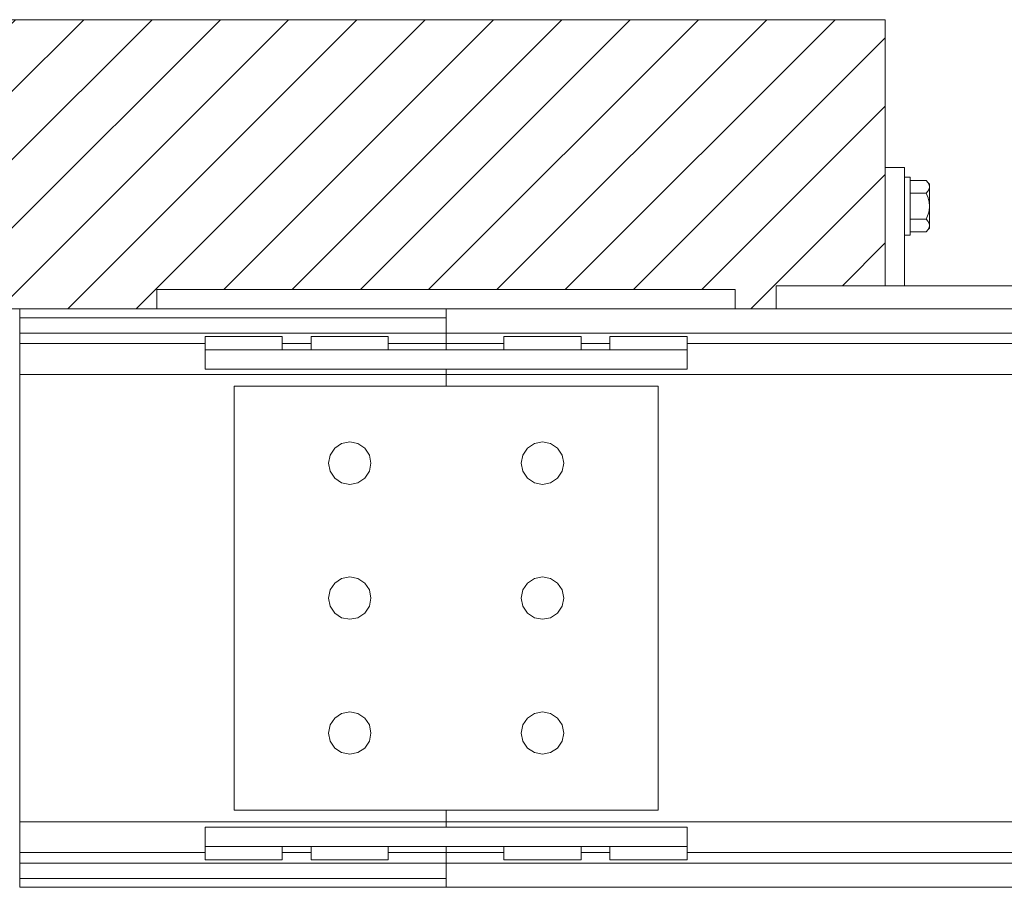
# Model space of a CAD drawing. Header units: millimetres. Extents: x 53056 to 116131, y -669674 to -625124.
# Tile 252 of 256: x 72267 to 72778, y -635303 to -634853. Entities that reach past the tile are written whole.
import ezdxf

# ---------------------------------------------------------------- set-up
doc = ezdxf.new("R2010")
doc.units = ezdxf.units.MM
doc.header["$MEASUREMENT"] = 0
doc.linetypes.add('DGN Style 1', pattern=[536.1990872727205, 0.8921781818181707, -535.3069090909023])
doc.layers.add('Side Cradle Blocks', color=7, linetype='Continuous', lineweight=0)
doc.layers.add('Side Cradle Stbd', color=7, linetype='Continuous', lineweight=0)

# ---------------------------------------------------------------- blocks, each defined once
blk = doc.blocks.new('*U55')
at = {"linetype": 'Continuous', "lineweight": 0}
h = blk.add_hatch(dxfattribs=at)
h.set_pattern_fill('HATCH', color=30, style=0, pattern_type=2)
h.set_pattern_definition([(45, (-12122.029683, 12446.675578), (-17.71895608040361, 17.71895608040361), [])])
h.paths.add_polyline_path([(-11934.59611059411, 12396.1757699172), (-11934.59611059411, 12396.17580080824), (-11934.59611059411, 12408.1757699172), (-11878.02989966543, 12408.1757699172), (-11878.02989966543, 12408.17580080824), (-11878.02989966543, 12469.45638980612), (-11878.02989966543, 12546.1757699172), (-12333.02989966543, 12546.1757699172), (-12333.02989966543, 12469.45638980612), (-12333.02989966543, 12396.1757699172), (-12327.02989966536, 12396.1757699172), (-12255.81300513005, 12396.1757699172), (-12255.81300513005, 12396.17580080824), (-12255.81300513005, 12406.1757699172), (-11955.81300513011, 12406.1757699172), (-11955.81300513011, 12396.17580080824), (-11955.81300513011, 12396.1757699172)])
at = {"color": 30, "linetype": 'Continuous', "lineweight": 0, "flags": 128}
blk.add_lwpolyline([(-11934.59611059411, 12396.1757699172), (-11934.59611059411, 12396.17580080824), (-11934.59611059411, 12408.1757699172), (-11878.02989966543, 12408.1757699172), (-11878.02989966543, 12408.17580080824), (-11878.02989966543, 12469.45638980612), (-11878.02989966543, 12546.1757699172), (-12333.02989966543, 12546.1757699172), (-12333.02989966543, 12469.45638980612), (-12333.02989966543, 12396.1757699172), (-12327.02989966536, 12396.1757699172), (-12255.81300513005, 12396.1757699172), (-12255.81300513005, 12396.17580080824), (-12255.81300513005, 12406.1757699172), (-11955.81300513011, 12406.1757699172), (-11955.81300513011, 12396.17580080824), (-11955.81300513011, 12396.1757699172), (-11934.59611059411, 12396.1757699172)], close=True, dxfattribs=at)
at = {"layer": 'Side Cradle Blocks', "color": 7, "linetype": 'Continuous', "lineweight": 0}
for p, q in [((-11878.02989966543, 12546.1757699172), (-12333.02989966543, 12546.1757699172)), ((-11878.02989966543, 12408.17580080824), (-11878.02989966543, 12546.1757699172)), ((-11878.02989966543, 12469.45638980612), (-11868.02989966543, 12469.45638980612)), ((-11868.02989966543, 12408.17580080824), (-11868.02989966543, 12469.45638980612)), ((-11856.82180988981, 12462.83138980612), (-11865.02986877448, 12462.83138980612)), ((-11856.81354795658, 12462.82102717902), (-11856.82180988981, 12462.83138980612)), ((-11856.82180988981, 12462.83138980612), (-11855.780024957, 12461.58544304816)), ((-11855.02989971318, 12459.48742684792), (-11855.03020857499, 12458.10993105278)), ((-11855.02989966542, 12459.48763980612), (-11855.02989966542, 12456.92042395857)), ((-11856.82180988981, 12456.14388980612), (-11865.02986877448, 12456.14388980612)), ((-11855.83842546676, 12457.37731130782), (-11856.82180988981, 12456.14388980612)), ((-11855.8130432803, 12453.78718182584), (-11856.82180988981, 12456.14388980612)), ((-11855.03220064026, 12449.2255000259), (-11855.02989966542, 12445.51754498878)), ((-11855.03220064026, 12449.2255000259), (-11855.03201263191, 12448.42473094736)), ((-11855.02989966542, 12445.51773410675), (-11855.02989966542, 12449.45635264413)), ((-11856.82180988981, 12442.76888980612), (-11865.02986877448, 12442.76888980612)), ((-11856.04971355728, 12444.4899814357), (-11856.82180988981, 12442.76888980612)), ((-11856.82180988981, 12442.76888980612), (-11855.780024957, 12441.52294305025)), ((-11855.83842546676, 12437.31481130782), (-11856.82180988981, 12436.08138980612)), ((-11856.82095976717, 12436.08240652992), (-11855.780024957, 12437.32733656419)), ((-11855.71148813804, 12441.44097485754), (-11855.780024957, 12441.52294305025)), ((-11855.03004703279, 12438.05336817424), (-11855.780024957, 12437.32733656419)), ((-11855.03020857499, 12440.7408539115), (-11855.02989986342, 12439.42598317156)), ((-11855.02989966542, 12441.99026646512), (-11855.02989966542, 12439.42597780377)), ((-11856.82180988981, 12436.08138980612), (-11865.02986877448, 12436.08138980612))]:
    blk.add_line(p, q, dxfattribs=at)
at = {"layer": 'Side Cradle Blocks', "color": 7, "linetype": 'Continuous', "lineweight": 0, "flags": 128}
for points in [[(-11868.02986877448, 12464.45638980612), (-11865.02989966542, 12464.45638980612), (-11865.02989966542, 12464.45638980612)], [(-11865.02989966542, 12464.45638949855), (-11865.02989966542, 12463.31458279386), (-11865.02989966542, 12460.06299152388), (-11865.02989966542, 12455.19664129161), (-11865.02989966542, 12449.45638980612), (-11865.02989966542, 12443.71613832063), (-11865.02989966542, 12438.84978808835), (-11865.02989966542, 12435.59819681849), (-11865.02989966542, 12434.45638980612), (-11868.02986877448, 12434.45638980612)], [(-11855.83842546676, 12457.37731130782), (-11855.53673517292, 12457.75570991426), (-11855.2484760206, 12458.35722453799), (-11855.02989966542, 12459.48763980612), (-11855.06152944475, 12459.91593339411), (-11855.15466062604, 12460.33996018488), (-11855.71148813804, 12461.50347485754), (-11855.780024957, 12461.58544304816)], [(-11855.02989966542, 12459.48763980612), (-11855.02989966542, 12460.85926877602), (-11855.780024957, 12461.58544304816)], [(-11855.8130432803, 12453.78718182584), (-11855.77683134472, 12453.6496193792), (-11855.20465286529, 12451.47601914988), (-11855.02989966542, 12449.45638980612)], [(-11855.03219352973, 12449.25721239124), (-11855.03220064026, 12449.2255000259), (-11855.02989966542, 12449.45638980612), (-11855.02989966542, 12453.39523462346), (-11855.02989966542, 12456.92042395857)], [(-11856.04971355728, 12444.4899814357), (-11855.82109120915, 12445.24596644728), (-11855.28075610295, 12447.03269134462), (-11855.03220064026, 12449.2255000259)], [(-11855.02989966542, 12445.51754498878), (-11855.02989966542, 12441.99235565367), (-11855.03778299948, 12439.63885040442), (-11855.03757676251, 12439.79264372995)], [(-11855.03020857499, 12445.287187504), (-11855.02989966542, 12445.51754498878), (-11855.02989966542, 12445.51754498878)], [(-11855.71148813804, 12441.44097485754), (-11855.15466062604, 12440.27746018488), (-11855.06152944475, 12439.85343339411), (-11855.03778299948, 12439.63885040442), (-11855.02989966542, 12439.42513980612), (-11855.2484760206, 12438.29472453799), (-11855.53673517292, 12437.69320991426), (-11855.83842546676, 12437.31481130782)], [(-11855.02989966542, 12439.42513980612), (-11855.02989966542, 12439.42513980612), (-11855.02989966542, 12438.05351083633), (-11855.83842546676, 12437.31481130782), (-11855.83833382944, 12437.31489503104)]]:
    blk.add_lwpolyline(points, dxfattribs=at)
at = {"layer": 'Side Cradle Stbd', "color": 7, "linetype": 'Continuous', "lineweight": 0}
for p, q in [((-11934.59611059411, 12396.17580080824), (-11934.59611059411, 12408.1757699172)), ((-12255.81300513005, 12396.17580080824), (-12255.81300513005, 12406.1757699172)), ((-12255.81300513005, 12406.1757699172), (-11955.81300513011, 12406.1757699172)), ((-11955.81300513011, 12396.17580080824), (-11955.81300513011, 12406.1757699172)), ((-12105.81300512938, 12396.1757699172), (-12327.02989966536, 12396.1757699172)), ((-12327.02989966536, 12396.1757699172), (-12327.02989966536, 12391.55839235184)), ((-12105.81300512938, 12391.55839235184), (-12327.02989966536, 12391.55839235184)), ((-12105.81300512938, 12391.55839235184), (-12105.81300512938, 12396.1757699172)), ((-12105.81300512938, 12396.1757699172), (-10346.23674911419, 12396.1757699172)), ((-12327.02989966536, 12384.36360814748), (-12327.02989966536, 12383.5838264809)), ((-12105.81300512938, 12383.5838264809), (-12327.02989966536, 12383.5838264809)), ((-12327.02989966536, 12383.5838264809), (-12327.02989966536, 12378.15552419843)), ((-12230.81300513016, 12381.93001227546), (-12230.81300513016, 12374.9300431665)), ((-12190.81300513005, 12381.93001227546), (-12230.81300513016, 12381.93001227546)), ((-12190.81300513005, 12374.9300431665), (-12190.81300513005, 12381.93001227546)), ((-12175.81300513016, 12381.93001227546), (-12175.81300513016, 12374.9300431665)), ((-12135.81300513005, 12381.93001227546), (-12175.81300513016, 12381.93001227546)), ((-12135.81300513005, 12374.9300431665), (-12135.81300513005, 12381.93001227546)), ((-12105.81300512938, 12383.5838264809), (-12105.81300512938, 12384.36360814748)), ((-12105.81300512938, 12378.15552419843), (-12105.81300512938, 12383.5838264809)), ((-12105.81300512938, 12383.5838264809), (-10346.23674911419, 12383.58382648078)), ((-12075.81300513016, 12374.93004316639), (-12075.81300513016, 12381.93001227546)), ((-12075.81300513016, 12381.93001227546), (-12035.81300513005, 12381.93001227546)), ((-12035.81300513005, 12381.93001227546), (-12035.81300513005, 12374.93004316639)), ((-12020.81300513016, 12374.93004316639), (-12020.81300513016, 12381.93001227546)), ((-12020.81300513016, 12381.93001227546), (-11980.81300513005, 12381.93001227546)), ((-11980.81300513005, 12381.93001227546), (-11980.81300513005, 12374.93004319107)), ((-12230.81303602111, 12378.15552419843), (-12327.02989966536, 12378.15552419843)), ((-12175.81303602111, 12378.15552419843), (-12190.8129742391, 12378.15552419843)), ((-12105.81300512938, 12378.15552419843), (-12135.8129742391, 12378.15552419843)), ((-12105.81300512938, 12378.15552419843), (-12075.81303602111, 12378.15552419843)), ((-12035.8129742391, 12378.15552419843), (-12020.81303602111, 12378.15552419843)), ((-11980.8129742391, 12378.15552419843), (-10346.23674911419, 12378.15552419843)), ((-12230.81300513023, 12374.93001227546), (-12230.81300513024, 12364.93001227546)), ((-12230.81300513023, 12374.93001227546), (-11980.81300512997, 12374.93001227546)), ((-11980.81300512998, 12364.93001227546), (-11980.81300512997, 12374.93001227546)), ((-12327.02989966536, 12368.03336940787), (-12327.02989966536, 12362.20639245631)), ((-12105.81300512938, 12362.20639245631), (-12327.02989966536, 12362.20639245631)), ((-12327.02989966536, 12362.20639245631), (-12327.02989966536, 12130.14514737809)), ((-11980.81300512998, 12364.93001227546), (-12230.81300513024, 12364.93001227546)), ((-12105.81300512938, 12362.20639245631), (-12105.81300512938, 12364.92998138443)), ((-12105.81300512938, 12356.17581416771), (-12105.81300512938, 12362.20639245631)), ((-12105.81300512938, 12362.20639245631), (-10346.23674911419, 12362.20639245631)), ((-12215.81300512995, 12281.1757699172), (-12215.81300512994, 12356.1757699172)), ((-12155.81300512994, 12356.1757699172), (-12215.81300512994, 12356.1757699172)), ((-12155.81300512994, 12356.1757699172), (-12105.81300512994, 12356.1757699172)), ((-12055.81300512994, 12327.1757699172), (-12051.60348737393, 12326.33844477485)), ((-12151.60348737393, 12306.01309505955), (-12148.03483053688, 12308.39759532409)), ((-12051.60348737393, 12236.01309505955), (-12048.0348305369, 12238.39759532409)), ((-12155.81300512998, 12235.1757699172), (-12151.60348737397, 12236.01309505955)), ((-12148.03483053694, 12168.39759532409), (-12145.65033027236, 12171.96625216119)), ((-12065.9756799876, 12171.96625216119), (-12063.59117972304, 12168.39759532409)), ((-11995.81300513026, 12150.6757699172), (-11995.81300513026, 12136.1757699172)), ((-12105.81300512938, 12130.14514737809), (-12105.81300512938, 12136.17573858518)), ((-11995.81300513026, 12136.1757699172), (-12020.31300513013, 12136.1757699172)), ((-12105.81300512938, 12130.14514737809), (-12327.02989966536, 12130.14514737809)), ((-12230.81300513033, 12127.42152755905), (-12230.81300513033, 12117.42152755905)), ((-12230.81300513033, 12127.42152755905), (-11980.81300513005, 12127.42152755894)), ((-12105.81300512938, 12127.42155844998), (-12105.81300512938, 12130.14514737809)), ((-12105.81300513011, 12127.42155844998), (-12105.81300513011, 12130.14514737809)), ((-12105.81300512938, 12130.14514737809), (-10346.23674911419, 12130.14514737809)), ((-11980.81300513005, 12117.42152755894), (-11980.81300513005, 12127.42152755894)), ((-12327.02989966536, 12115.75557896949), (-12327.02989966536, 12114.19601563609)), ((-11980.81300513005, 12117.42152755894), (-12230.81300513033, 12117.42152755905)), ((-12230.81300513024, 12110.42152755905), (-12230.81300513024, 12117.42149664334)), ((-12190.81300513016, 12117.42149666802), (-12190.81300513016, 12110.42152755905)), ((-12175.81300513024, 12110.42152755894), (-12175.81300513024, 12117.42149666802)), ((-12135.81300513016, 12117.42149666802), (-12135.81300513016, 12110.42152755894)), ((-12105.81300512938, 12115.75557896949), (-12105.81300512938, 12117.42149666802)), ((-12105.81300512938, 12114.19601563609), (-12105.81300512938, 12115.75557896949)), ((-12075.81300513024, 12117.42149666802), (-12075.81300513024, 12110.42152755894)), ((-12035.81300513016, 12110.42152755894), (-12035.81300513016, 12117.42149666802)), ((-12020.81300513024, 12117.42149666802), (-12020.81300513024, 12110.42152755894)), ((-11980.81300513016, 12110.42152755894), (-11980.81300513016, 12117.42149666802)), ((-12230.81303602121, 12114.19601563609), (-12327.02989966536, 12114.19601563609)), ((-12327.02989966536, 12114.19601563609), (-12327.02989966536, 12108.76771335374)), ((-12190.81300513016, 12110.42152755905), (-12230.81300513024, 12110.42152755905)), ((-12175.81303602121, 12114.19601563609), (-12190.81297423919, 12114.19601563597)), ((-12135.81300513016, 12110.42152755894), (-12175.81300513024, 12110.42152755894)), ((-12105.81300512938, 12114.19601563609), (-12135.81297423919, 12114.19601563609)), ((-12105.81300512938, 12108.76771335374), (-12105.81300512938, 12114.19601563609)), ((-12105.81300512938, 12114.19601563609), (-12075.81303602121, 12114.19601563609)), ((-12075.81300513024, 12110.42152755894), (-12035.81300513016, 12110.42152755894)), ((-12035.81297423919, 12114.19601563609), (-12020.81303602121, 12114.19601563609)), ((-12020.81300513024, 12110.42152755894), (-11980.81300513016, 12110.42152755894)), ((-11980.81297423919, 12114.19601563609), (-10346.23674911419, 12114.19601563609)), ((-12105.81300512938, 12108.76771335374), (-12327.02989966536, 12108.76771335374)), ((-12105.81300512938, 12108.76771335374), (-10346.23674911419, 12108.76771335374)), ((-12327.02989966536, 12103.7066359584), (-12327.02989966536, 12100.79314748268)), ((-12327.02989966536, 12100.79314748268), (-12105.81300512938, 12100.79314748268)), ((-12327.02989966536, 12096.1757699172), (-12327.02989966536, 12100.79314748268)), ((-12105.81300512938, 12100.79314748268), (-12105.81300512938, 12103.7066359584)), ((-12105.81300512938, 12100.79314748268), (-12105.81300512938, 12096.1757699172)), ((-12105.81300512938, 12096.1757699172), (-12327.02989966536, 12096.1757699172)), ((-12105.81300512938, 12096.1757699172), (-10346.23674911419, 12096.1757699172))]:
    blk.add_line(p, q, dxfattribs=at)
at = {"layer": 'Side Cradle Stbd', "color": 7, "linetype": 'Continuous', "lineweight": 0, "flags": 128}
for points in [[(-11634.59611059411, 12408.1757699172), (-11934.59611059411, 12408.1757699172), (-11934.59611059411, 12408.1757699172)], [(-12327.02989966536, 12391.55839235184), (-12327.02989966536, 12388.64490387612), (-12327.02989966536, 12386.13157597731), (-12327.02989966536, 12384.36360814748)], [(-12105.81300512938, 12384.36360814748), (-12105.81300512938, 12386.13157597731), (-12105.81300512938, 12388.64490387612), (-12105.81300512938, 12391.55839235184)], [(-12105.81300513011, 12374.9300431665), (-12105.81300513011, 12376.59596086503), (-12105.81300513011, 12378.15552419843), (-12105.81300513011, 12383.5838264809), (-12105.81300513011, 12384.36360814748), (-12105.81300513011, 12386.13157597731), (-12105.81300513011, 12388.64490387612), (-12105.81300513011, 12391.55839235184), (-12105.81300513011, 12391.55839235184)], [(-12327.02989966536, 12378.15552419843), (-12327.02989966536, 12376.59596086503), (-12327.02989966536, 12373.06002520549), (-12327.02989966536, 12368.03336940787)], [(-12105.81300512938, 12374.9300431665), (-12105.81300512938, 12376.59596086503), (-12105.81300512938, 12378.15552419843)], [(-12105.81300513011, 12362.20639245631), (-12105.81300513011, 12362.20639245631), (-12105.81300513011, 12364.92998138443)], [(-11995.81300513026, 12150.6757699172), (-11995.81300513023, 12211.1757699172), (-11995.81300513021, 12281.1757699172), (-11995.81300513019, 12356.1757699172), (-12020.31300513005, 12356.1757699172), (-12105.81300512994, 12356.1757699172)], [(-12151.60348737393, 12306.01309505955), (-12155.81300512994, 12305.1757699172), (-12160.02252288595, 12306.01309505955), (-12163.59117972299, 12308.39759532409), (-12165.97567998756, 12311.96625216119), (-12166.81300512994, 12316.1757699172), (-12165.97567998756, 12320.38528767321), (-12163.59117972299, 12323.95394451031), (-12160.02252288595, 12326.33844477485), (-12155.81300512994, 12327.1757699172), (-12151.60348737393, 12326.33844477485), (-12148.03483053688, 12323.95394451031), (-12145.65033027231, 12320.38528767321), (-12144.81300512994, 12316.1757699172), (-12145.65033027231, 12311.96625216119), (-12148.03483053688, 12308.39759532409)], [(-12055.81300512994, 12327.1757699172), (-12060.02252288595, 12326.33844477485), (-12063.59117972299, 12323.95394451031), (-12065.97567998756, 12320.38528767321), (-12066.81300512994, 12316.1757699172), (-12065.97567998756, 12311.96625216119), (-12063.59117972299, 12308.39759532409), (-12060.02252288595, 12306.01309505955), (-12055.81300512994, 12305.1757699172), (-12051.60348737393, 12306.01309505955), (-12048.03483053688, 12308.39759532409), (-12045.65033027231, 12311.96625216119), (-12044.81300512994, 12316.1757699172), (-12045.6503302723, 12320.38528767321), (-12048.03483053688, 12323.9539445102), (-12051.60348737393, 12326.33844477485)], [(-12215.81300512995, 12281.1757699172), (-12215.81300512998, 12211.1757699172), (-12215.81300513, 12150.6757699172), (-12215.81300513, 12136.1757699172), (-12155.81300513, 12136.1757699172), (-12105.81300513, 12136.1757699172), (-12020.31300513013, 12136.1757699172)], [(-12155.81300512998, 12235.1757699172), (-12160.02252288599, 12236.01309505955), (-12163.59117972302, 12238.39759532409), (-12165.97567998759, 12241.96625216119), (-12166.81300512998, 12246.1757699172), (-12165.97567998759, 12250.38528767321), (-12163.59117972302, 12253.95394451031), (-12160.02252288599, 12256.33844477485), (-12155.81300512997, 12257.1757699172), (-12151.60348737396, 12256.33844477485), (-12148.03483053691, 12253.95394451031), (-12145.65033027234, 12250.38528767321), (-12144.81300512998, 12246.1757699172), (-12145.65033027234, 12241.96625216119), (-12148.03483053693, 12238.39759532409), (-12151.60348737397, 12236.01309505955)], [(-12051.60348737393, 12236.01309505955), (-12055.81300512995, 12235.1757699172), (-12060.02252288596, 12236.01309505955), (-12063.59117972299, 12238.39759532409), (-12065.97567998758, 12241.96625216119), (-12066.81300512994, 12246.1757699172), (-12065.97567998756, 12250.38528767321), (-12063.59117972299, 12253.95394451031), (-12060.02252288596, 12256.33844477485), (-12055.81300512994, 12257.1757699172), (-12051.60348737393, 12256.33844477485), (-12048.03483053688, 12253.9539445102), (-12045.65033027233, 12250.38528767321), (-12044.81300512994, 12246.1757699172), (-12045.65033027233, 12241.96625216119), (-12048.0348305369, 12238.39759532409)], [(-12148.03483053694, 12168.39759532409), (-12151.60348737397, 12166.01309505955), (-12155.81300513, 12165.1757699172), (-12160.02252288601, 12166.01309505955), (-12163.59117972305, 12168.39759532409), (-12165.9756799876, 12171.96625216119), (-12166.81300512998, 12176.1757699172), (-12165.9756799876, 12180.38528767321), (-12163.59117972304, 12183.95394451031), (-12160.02252288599, 12186.33844477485), (-12155.81300512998, 12187.1757699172), (-12151.60348737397, 12186.33844477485), (-12148.03483053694, 12183.95394451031), (-12145.65033027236, 12180.38528767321), (-12144.81300512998, 12176.1757699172), (-12145.65033027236, 12171.96625216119)], [(-12065.9756799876, 12171.96625216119), (-12066.81300512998, 12176.1757699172), (-12065.9756799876, 12180.38528767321), (-12063.59117972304, 12183.95394451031), (-12060.02252288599, 12186.33844477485), (-12055.81300512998, 12187.1757699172), (-12051.60348737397, 12186.33844477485), (-12048.03483053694, 12183.9539445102), (-12045.65033027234, 12180.38528767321), (-12044.81300512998, 12176.1757699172), (-12045.65033027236, 12171.96625216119), (-12048.03483053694, 12168.39759532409), (-12051.60348737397, 12166.01309505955), (-12055.81300513, 12165.1757699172), (-12060.02252288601, 12166.01309505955), (-12063.59117972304, 12168.39759532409)], [(-12327.02989966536, 12130.14514737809), (-12327.02989966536, 12124.31817042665), (-12327.02989966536, 12119.29151462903), (-12327.02989966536, 12115.75557896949)], [(-12105.81300513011, 12100.79314748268), (-12105.81300513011, 12103.7066359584), (-12105.81300513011, 12106.21996385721), (-12105.81300513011, 12107.98793168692), (-12105.81300513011, 12108.76771335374), (-12105.81300513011, 12114.19601563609), (-12105.81300513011, 12115.75557896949), (-12105.81300513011, 12117.42149666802)], [(-12327.02989966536, 12108.76771335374), (-12327.02989966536, 12107.98793168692), (-12327.02989966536, 12106.21996385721), (-12327.02989966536, 12103.7066359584)], [(-12105.81300512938, 12103.7066359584), (-12105.81300512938, 12106.21996385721), (-12105.81300512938, 12107.98793168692), (-12105.81300512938, 12108.76771335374)]]:
    blk.add_lwpolyline(points, dxfattribs=at)

msp = doc.modelspace()

# ---------------------------------------------------------------- block references
at = {"color": 7, "linetype": 'DGN Style 1', "lineweight": 0}
msp.add_blockref('*U55', (84593.95000000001, -647399.3500000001), dxfattribs=at)

doc.saveas('drawing.dxf')
